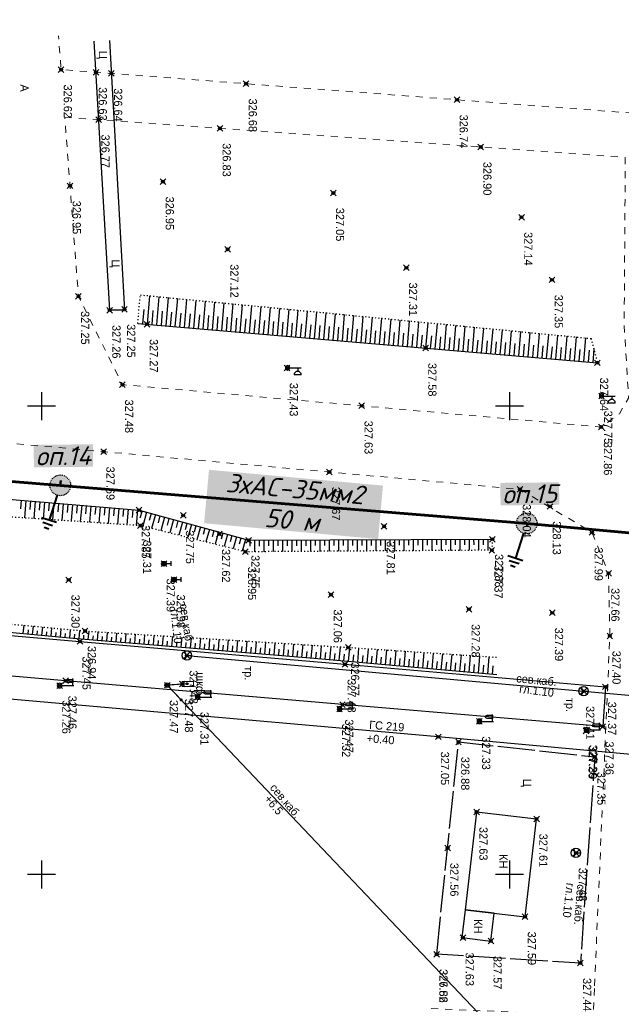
# Model space of a CAD drawing. Header units: metres. Extents: x 705573 to 711566, y 4301675 to 4311183.
# Tile 40 of 256: x 709054 to 709118, y 4301799 to 4301904. Entities that reach past the tile are written whole.
import ezdxf

# ---------------------------------------------------------------- set-up
doc = ezdxf.new("R2010")
doc.units = ezdxf.units.M
doc.header["$LTSCALE"] = 0.5
doc.header["$PDMODE"] = 35
doc.header["$PDSIZE"] = 0.3
for name, pattern in [('ACAD_ISO02W100', [15, 12, -3]), ('Auto_Street_NotBorder_Line_m1', [3, 1.5, -1.5]), ('ДОРОГИ_СТРОЯЩ', [9, 8, -1]), ('Контура низ откосов  Штриховая 0.1-0.5 - - - - - - -', [0.6, 0.1, -0.5])]:
    doc.linetypes.add(name, pattern=pattern)
for name, color, linetype in [('(001) Сетка', 92, 'Continuous'), ('(004) Точки рельефа', 7, 'Continuous'), ('(007) Здания', 7, 'Continuous'), ('(011) Колодцы', 7, 'Continuous'), ('(013) Газ', 30, 'ИК_Газопровод -------г--------'), ('(016) Кабель', 1, 'Continuous'), ('(019) Связь', 3, 'ИК_КАБ_СВЯЗИ'), ('(022) Возд. Линии', 7, 'Continuous'), ('(025) Дорога', 7, 'Continuous'), ('(035) Откосы', 7, 'Continuous'), ('Рамка', 7, 'Continuous')]:
    doc.layers.add(name, color=color, linetype=linetype)
doc.layers.add('AUTO#_ROADS_EXIST_L', color=7, linetype='Continuous', lineweight=15, true_color=0x000000)
doc.styles.add('BM-431', font='txt')
doc.styles.add('D-431', font='txt')
doc.styles.add('P-131', font='txt')
doc.styles.add('S', font='txtwr', dxfattribs={"oblique": 15})
doc.styles.get("Standard").update_dxf_attribs({"font": 'times.ttf'})
doc.styles.add('X_ISO', font='isocpeui.ttf')
doc.linetypes.add('GAZ_VOZDUSH', pattern='A,1,-2,["~",Standard,S=3,R=0,X=-1.5,Y=-1.5],-1,10', length=14)
doc.linetypes.add('ИК_Газопровод -------г--------', pattern='A,9,-0.6,["Г",Standard,S=1.2,R=0,X=0,Y=-0.6],-1.2', length=10.8)
doc.linetypes.add('ИК_КАБ_СВЯЗИ', pattern='A,4,["o",Standard,S=0.5,R=0,X=0,Y=-0.125],4,-2', length=10)
doc.linetypes.add('ИК_Э_КАБ_ВН', pattern='A,8,-2,["<<",Standard,S=1,R=0,X=0,Y=-0.5],8,[">>",Standard,S=1,R=0,X=-1,Y=-0.5],-2', length=20)

# ---------------------------------------------------------------- blocks, each defined once
blk = doc.blocks.new('*X15')
at = {"color": 0}
for p, q in [((9.5, 5.08), (10.49, 5.08)), ((9.5, 5.07), (10.49, 5.07)), ((9.5, 5.06), (10.49, 5.06)), ((9.5, 5.05), (10.49, 5.05)), ((9.5, 5.04), (10.49, 5.04)), ((9.5, 5.03), (10.49, 5.03)), ((9.5, 5.02), (10.5, 5.02)), ((9.5, 5.01), (10.5, 5.01)), ((9.5, 5), (10.5, 5)), ((9.5, 4.99), (10.5, 4.99)), ((9.5, 4.98), (10.5, 4.98)), ((9.5, 4.97), (10.5, 4.97)), ((9.5, 4.96), (10.49, 4.96)), ((9.5, 4.95), (10.49, 4.95)), ((9.5, 4.94), (10.49, 4.94)), ((9.5, 4.93), (10.49, 4.93)), ((9.5, 4.92), (10.49, 4.92)), ((9.5, 4.91), (10.49, 4.91)), ((9.5, 4.9), (10.49, 4.9)), ((9.51, 5.12), (10.48, 5.12)), ((9.51, 5.11), (10.48, 5.11)), ((9.51, 5.1), (10.48, 5.1)), ((9.51, 5.09), (10.49, 5.09)), ((9.51, 4.89), (10.49, 4.89)), ((9.51, 4.88), (10.48, 4.88)), ((9.51, 4.87), (10.48, 4.87)), ((9.51, 4.86), (10.48, 4.86)), ((9.52, 5.16), (10.47, 5.16)), ((9.52, 5.15), (10.47, 5.15)), ((9.52, 5.14), (10.47, 5.14)), ((9.52, 5.13), (10.48, 5.13)), ((9.52, 4.85), (10.48, 4.85)), ((9.52, 4.84), (10.47, 4.84)), ((9.52, 4.83), (10.47, 4.83)), ((9.53, 5.18), (10.46, 5.18)), ((9.53, 5.17), (10.46, 5.17)), ((9.53, 4.82), (10.47, 4.82)), ((9.53, 4.81), (10.46, 4.81)), ((9.53, 4.8), (10.46, 4.8)), ((9.54, 5.2), (10.45, 5.2)), ((9.54, 5.19), (10.46, 5.19)), ((9.54, 4.79), (10.45, 4.79)), ((9.54, 4.78), (10.45, 4.78)), ((9.55, 5.22), (10.44, 5.22)), ((9.55, 5.21), (10.45, 5.21)), ((9.55, 4.77), (10.44, 4.77)), ((9.55, 4.76), (10.44, 4.76)), ((9.56, 5.24), (10.43, 5.24)), ((9.56, 5.23), (10.44, 5.23)), ((9.56, 4.75), (10.43, 4.75)), ((9.56, 4.74), (10.43, 4.74)), ((9.57, 5.26), (10.42, 5.26)), ((9.57, 5.25), (10.43, 5.25)), ((9.57, 4.73), (10.42, 4.73)), ((9.58, 5.27), (10.41, 5.27)), ((9.58, 4.72), (10.41, 4.72)), ((9.58, 4.71), (10.41, 4.71)), ((9.59, 5.29), (10.4, 5.29)), ((9.59, 5.28), (10.41, 5.28)), ((9.59, 4.7), (10.4, 4.7)), ((9.6, 5.3), (10.39, 5.3)), ((9.6, 4.69), (10.39, 4.69)), ((9.61, 5.31), (10.38, 5.31)), ((9.61, 4.68), (10.39, 4.68)), ((9.61, 4.67), (10.38, 4.67)), ((9.62, 5.32), (10.37, 5.32)), ((9.62, 4.66), (10.37, 4.66)), ((9.63, 5.33), (10.37, 5.33)), ((9.63, 4.65), (10.36, 4.65)), ((9.64, 5.34), (10.36, 5.34)), ((9.64, 4.64), (10.35, 4.64)), ((9.65, 5.35), (10.35, 5.35)), ((9.65, 4.63), (10.34, 4.63)), ((9.66, 5.36), (10.34, 5.36)), ((9.66, 4.62), (10.33, 4.62)), ((9.67, 5.37), (10.32, 5.37)), ((9.67, 4.61), (10.32, 4.61)), ((9.68, 5.38), (10.31, 5.38)), ((9.69, 5.39), (10.3, 5.39)), ((9.69, 4.6), (10.31, 4.6)), ((9.7, 4.59), (10.29, 4.59)), ((9.71, 5.4), (10.29, 5.4)), ((9.71, 4.58), (10.28, 4.58)), ((9.72, 5.41), (10.27, 5.41)), ((9.73, 4.57), (10.26, 4.57)), ((9.74, 5.42), (10.26, 5.42)), ((9.75, 5.43), (10.24, 5.43)), ((9.75, 4.56), (10.25, 4.56)), ((9.76, 4.55), (10.23, 4.55)), ((9.77, 5.44), (10.22, 5.44)), ((9.78, 4.54), (10.21, 4.54)), ((9.79, 5.45), (10.2, 5.45)), ((9.81, 4.53), (10.18, 4.53)), ((9.82, 5.46), (10.18, 5.46)), ((9.83, 4.52), (10.16, 4.52)), ((9.85, 5.47), (10.15, 5.47)), ((9.87, 4.51), (10.12, 4.51)), ((9.88, 5.48), (10.11, 5.48)), ((9.91, 4.5), (10.08, 4.5)), ((9.94, 5.49), (10.05, 5.49))]:
    blk.add_line(p, q, dxfattribs=at)
blk = doc.blocks.new('I01070')
at = {"color": 0}
blk.add_circle((0.05, 0.03), 0.5, dxfattribs=at)
blk.add_blockref('*X15', (-9.95, -4.96), dxfattribs=at)
blk = doc.blocks.new('I0195')
at = {"layer": '(016) Кабель', "color": 0, "linetype": 'ИК_Э_КАБ_ВН'}
for p, q in [((-0.275, 0.74), (0.225, 0.74)), ((-0.025, 0.24), (-0.025, 0.74))]:
    blk.add_line(p, q, dxfattribs=at)
at = {"layer": '(016) Кабель', "color": 0, "linetype": 'ИК_Э_КАБ_ВН', "xscale": 0.5, "yscale": 0.5, "zscale": 0.5}
blk.add_blockref('I01070', (-0.025, -0.01), dxfattribs=at)
blk = doc.blocks.new('U1111')
for p, q in [((0.1, 0.45), (0.1, 2.95)), ((0.1, 2.2), (0.85, 2.2)), ((1.28934, 2.95), (0.85, 2.51066)), ((0.85, 2.51066), (0.85, 1.88934)), ((1.6, 2.95), (1.28934, 2.95)), ((1.6, 2.95), (1.6, 1.45)), ((0, 0.05), (0.1, 0.05)), ((0, -0.05), (0, 0.05)), ((0.1, 0.05), (0.1, -0.05)), ((0.85, 1.88934), (1.28934, 1.45)), ((1.28934, 1.45), (1.6, 1.45)), ((0.1, -0.05), (0, -0.05))]:
    blk.add_line(p, q)
blk.add_lwpolyline([(0.55, 0), (0.3, 0.433013), (-0.2, 0.433013), (-0.45, 0), (-0.2, -0.433013), (0.3, -0.433013)], close=True)
at = {"color": 4, "style": 'S', "oblique": 15}
blk.add_attdef('Z', (1.142936, -1.391276), '', height=2, dxfattribs=at)
blk = doc.blocks.new('sv')
at = {"layer": '(022) Возд. Линии'}
blk.add_circle((0, 0), 0.25, dxfattribs=at)
blk = doc.blocks.new('s3')
at = {"layer": '(022) Возд. Линии'}
h = blk.add_hatch(dxfattribs=at)
h.set_pattern_fill('ANSI31', color=256, scale=0.01, angle=180, style=0)
h.set_pattern_definition([(225, (0.1, 0), (0.02245064, -0.02245064), [])])
edge = h.paths.add_edge_path()
edge.add_arc((-1.9, 0), 0.1, 0, 360)
blk.add_lwpolyline([(0, 0), (-2, 0)], dxfattribs=at)
blk.add_circle((-1.9, 0), 0.1, dxfattribs=at)
blk = doc.blocks.new('s4')
at = {"layer": '(022) Возд. Линии'}
h = blk.add_hatch(dxfattribs=at)
h.set_pattern_fill('ANSI31', color=256, scale=0.01, style=0)
h.set_pattern_definition([(45, (-0.1, 0), (-0.02245064, 0.02245064), [])])
edge = h.paths.add_edge_path()
edge.add_arc((1.9, 0), 0.1, 0, 360)
blk.add_lwpolyline([(0, 0), (2, 0)], dxfattribs=at)
blk.add_circle((1.9, 0), 0.1, dxfattribs=at)
blk = doc.blocks.new('f')
at = {"layer": '(022) Возд. Линии'}
for points in [[(0, 0.25), (0, 1.5)], [(0, 1.4), (0.75, 1.4)]]:
    blk.add_lwpolyline(points, dxfattribs=at)
blk.add_lwpolyline([(0.4875, 0.65), (0.4875, 0.65, 0.41421356), (0.65, 0.8125), (0.65, 1.4), (0.325, 1.4), (0.325, 0.8125, 0.41421356)], format="xyb", close=True, dxfattribs=at)
blk.add_circle((0, 0), 0.25, dxfattribs=at)
blk = doc.blocks.new('Setka')
at = {"layer": '(001) Сетка'}
for p, q in [((0, 1.5), (0, -1.5)), ((-1.5, 0), (1.5, 0))]:
    blk.add_line(p, q, dxfattribs=at)
blk = doc.blocks.new('5547')
at = {"layer": 'Рамка', "linetype": 'Continuous', "lineweight": 30}
blk.add_hatch(color=7, dxfattribs=at).paths.add_polyline_path([(1621682, -797356, 1), (1621687, -797672, 1)])
at = {"lineweight": 40}
for p, q in [((1621684, -797672), (1621684, -798072)), ((1621804, -798072), (1621564, -798072)), ((1621763, -798137), (1621605, -798137)), ((1621723, -798202), (1621646, -798202))]:
    blk.add_line(p, q, dxfattribs=at)
at = {"layer": 'Рамка', "color": 7, "linetype": 'ACAD_ISO02W100', "lineweight": 30}
blk.add_circle((1621684, -797514), 158, dxfattribs=at)

msp = doc.modelspace()

# ---------------------------------------------------------------- linework, layer by layer
at = {"layer": '(007) Здания', "elevation": 327.63}
for points in [[(709102.56, 4301819.65), (709101.34, 4301809.22), (709107.73, 4301808.47), (709108.96, 4301818.9)], [(709101.34, 4301809.22), (709100.99, 4301806.24), (709104.08, 4301805.88), (709104.43, 4301808.85)]]:
    msp.add_lwpolyline(points, close=True, dxfattribs=at)
at = {"layer": '(011) Колодцы'}
for points, elevation in [([(709071.6, 4301836.37), (709071.35, 4301836.8)], 325.73), ([(709071.6, 4301836.37), (709071.35, 4301835.93)], 325.73), ([(709071.6, 4301836.37), (709072.1, 4301836.37)], 325.73), ([(709113.98, 4301832.56), (709113.73, 4301832.99)], 325.73), ([(709113.98, 4301832.56), (709113.73, 4301832.99)], 325.73), ([(709113.98, 4301832.56), (709113.73, 4301832.13)], 325.73), ([(709113.98, 4301832.56), (709113.73, 4301832.13)], 325.73), ([(709113.98, 4301832.56), (709114.48, 4301832.56)], 325.73), ([(709113.98, 4301832.56), (709114.48, 4301832.56)], 325.73), ([(709113.17, 4301815.29), (709112.92, 4301815.72)], 327.49), ([(709113.17, 4301815.29), (709112.92, 4301814.86)], 327.49), ([(709113.17, 4301815.29), (709113.67, 4301815.29)], 327.49)]:
    msp.add_lwpolyline(points, dxfattribs=dict(at, elevation=elevation))
for centre in [(709071.6, 4301836.37, 325.73), (709113.98, 4301832.56, 325.73), (709113.98, 4301832.56, 325.73), (709113.17, 4301815.29, 327.49)]:
    msp.add_circle(centre, 0.5, dxfattribs=at)
at = {"layer": '(013) Газ', "linetype": 'GAZ_VOZDUSH', "elevation": 326.86, "flags": 128}
msp.add_lwpolyline([(709242.57, 4301814.62), (709191, 4301819.27), (709154.18, 4301822.34), (709127.63, 4301825.02), (709098.46, 4301827.68), (709029.18, 4301833.77), (708997.64, 4301836.39), (708968.5, 4301838.77)], dxfattribs=at)
at = {"layer": '(019) Связь', "elevation": 325.73, "flags": 128}
msp.add_lwpolyline([(709071.6, 4301836.37), (709113.98, 4301832.56), (709161.67, 4301828.31)], dxfattribs=at)
at = {"layer": '(019) Связь', "color": 0, "linetype": 'ByBlock', "const_width": 0.1, "elevation": 325.73}
msp.add_lwpolyline([(709071.11, 4301833.58), (709072.3, 4301833.58), (709072.3, 4301833.05), (709071.11, 4301833.05)], close=True, dxfattribs=at)
at = {"layer": '(019) Связь', "color": 0, "linetype": 'Continuous', "elevation": 325.73, "flags": 128}
msp.add_lwpolyline([(709071.11, 4301833.32), (709069.5, 4301833.2), (709110, 4301790.56), (709144.17, 4301786.72)], dxfattribs=at)
at = {"layer": '(025) Дорога', "flags": 128}
msp.add_lwpolyline([(709063.34, 4301902.05), (709064.95, 4301873.24), (709063.36, 4301873.24), (709061.7, 4301901.96)], dxfattribs=at)
at = {"layer": '(025) Дорога', "elevation": 327.42, "flags": 128}
msp.add_lwpolyline([(709015.73, 4301854.82), (709018.69, 4301854.58), (709018.14, 4301846.27), (709010.86, 4301846.83), (709010.65, 4301842.25), (709028.46, 4301840.62), (709060.17, 4301837.86), (709088.49, 4301835.43), (709116.31, 4301833.02), (709116.03, 4301828.78), (709088.23, 4301831.13), (709058.65, 4301833.67), (709031.1, 4301836.06), (708997.94, 4301839.25), (708966.64, 4301842.57), (708966.97, 4301846.84), (708998.3, 4301843.51), (709008.33, 4301842.5), (709008.49, 4301847.01), (709001.93, 4301847.51), (709002.51, 4301855.78), (709005.53, 4301855.73)], dxfattribs=at)
at = {"layer": '(025) Дорога', "linetype": 'ДОРОГИ_СТРОЯЩ', "elevation": 327.52, "flags": 128}
msp.add_lwpolyline([(709098.29, 4301804.47), (709100.62, 4301827.14), (709115.17, 4301825.54), (709113.64, 4301803.52), (709098.29, 4301804.47)], dxfattribs=at)
at = {"layer": '(035) Откосы'}
for p, q in [((709067.61, 4301874.77), (709067.35, 4301871.74)), ((709068.61, 4301874.68), (709068.35, 4301871.66)), ((709069.6, 4301874.58), (709069.34, 4301871.57)), ((709070.59, 4301874.49), (709070.33, 4301871.49)), ((709071.58, 4301874.39), (709071.32, 4301871.4)), ((709072.57, 4301874.29), (709072.31, 4301871.32)), ((709073.56, 4301874.2), (709073.31, 4301871.23)), ((709074.55, 4301874.1), (709074.3, 4301871.15)), ((709075.54, 4301874.01), (709075.29, 4301871.06)), ((709076.53, 4301873.91), (709076.28, 4301870.98)), ((709077.52, 4301873.82), (709077.27, 4301870.89)), ((709078.51, 4301873.72), (709078.26, 4301870.81)), ((709079.51, 4301873.63), (709079.26, 4301870.72)), ((709066.99, 4301873.3), (709066.86, 4301871.78)), ((709067.98, 4301873.21), (709067.85, 4301871.7)), ((709068.97, 4301873.12), (709068.84, 4301871.61)), ((709069.96, 4301873.03), (709069.83, 4301871.53)), ((709070.95, 4301872.94), (709070.83, 4301871.44)), ((709071.95, 4301872.85), (709071.82, 4301871.36)), ((709072.94, 4301872.76), (709072.81, 4301871.27)), ((709073.93, 4301872.67), (709073.8, 4301871.19)), ((709074.92, 4301872.58), (709074.79, 4301871.1)), ((709080.5, 4301873.53), (709080.25, 4301870.64)), ((709081.49, 4301873.43), (709081.24, 4301870.55)), ((709082.48, 4301873.34), (709082.23, 4301870.47)), ((709083.47, 4301873.24), (709083.22, 4301870.38)), ((709084.46, 4301873.15), (709084.22, 4301870.3)), ((709085.45, 4301873.05), (709085.21, 4301870.21)), ((709086.44, 4301872.96), (709086.2, 4301870.13)), ((709087.43, 4301872.86), (709087.19, 4301870.04)), ((709088.42, 4301872.77), (709088.18, 4301869.96)), ((709089.41, 4301872.67), (709089.17, 4301869.87)), ((709090.41, 4301872.57), (709090.17, 4301869.79)), ((709075.91, 4301872.49), (709075.79, 4301871.02)), ((709076.9, 4301872.4), (709076.78, 4301870.94)), ((709077.89, 4301872.31), (709077.77, 4301870.85)), ((709078.89, 4301872.22), (709078.76, 4301870.77)), ((709079.88, 4301872.13), (709079.75, 4301870.68)), ((709080.87, 4301872.04), (709080.74, 4301870.6)), ((709081.86, 4301871.95), (709081.74, 4301870.51)), ((709082.85, 4301871.86), (709082.73, 4301870.43)), ((709083.84, 4301871.77), (709083.72, 4301870.34)), ((709084.83, 4301871.68), (709084.71, 4301870.26)), ((709085.82, 4301871.59), (709085.7, 4301870.17)), ((709086.82, 4301871.5), (709086.7, 4301870.09)), ((709091.4, 4301872.48), (709091.16, 4301869.7)), ((709092.39, 4301872.38), (709092.15, 4301869.62)), ((709093.38, 4301872.29), (709093.14, 4301869.53)), ((709094.37, 4301872.19), (709094.13, 4301869.45)), ((709095.36, 4301872.1), (709095.13, 4301869.36)), ((709096.35, 4301872), (709096.12, 4301869.28)), ((709097.34, 4301871.91), (709097.11, 4301869.19)), ((709098.33, 4301871.81), (709098.1, 4301869.11)), ((709099.32, 4301871.71), (709099.09, 4301869.02)), ((709100.31, 4301871.62), (709100.08, 4301868.94)), ((709101.31, 4301871.52), (709101.08, 4301868.85)), ((709087.81, 4301871.41), (709087.69, 4301870)), ((709088.8, 4301871.32), (709088.68, 4301869.92)), ((709089.79, 4301871.23), (709089.67, 4301869.83)), ((709090.78, 4301871.14), (709090.66, 4301869.75)), ((709091.77, 4301871.05), (709091.65, 4301869.66)), ((709092.76, 4301870.96), (709092.65, 4301869.58)), ((709093.76, 4301870.87), (709093.64, 4301869.49)), ((709094.75, 4301870.78), (709094.63, 4301869.41)), ((709095.74, 4301870.69), (709095.62, 4301869.32)), ((709096.73, 4301870.59), (709096.61, 4301869.24)), ((709097.72, 4301870.5), (709097.61, 4301869.15)), ((709098.71, 4301870.41), (709098.6, 4301869.07)), ((709102.3, 4301871.43), (709102.07, 4301868.77)), ((709103.29, 4301871.33), (709103.06, 4301868.68)), ((709104.28, 4301871.24), (709104.05, 4301868.6)), ((709105.27, 4301871.14), (709105.04, 4301868.51)), ((709106.26, 4301871.05), (709106.04, 4301868.43)), ((709107.25, 4301870.95), (709107.03, 4301868.34)), ((709108.24, 4301870.85), (709108.02, 4301868.26)), ((709109.23, 4301870.76), (709109.01, 4301868.17)), ((709110.22, 4301870.66), (709110, 4301868.09)), ((709111.21, 4301870.57), (709110.99, 4301868.01)), ((709112.21, 4301870.47), (709111.99, 4301867.92)), ((709099.7, 4301870.32), (709099.59, 4301868.98)), ((709100.7, 4301870.23), (709100.58, 4301868.9)), ((709101.69, 4301870.14), (709101.57, 4301868.81)), ((709102.68, 4301870.05), (709102.56, 4301868.73)), ((709103.67, 4301869.96), (709103.56, 4301868.64)), ((709104.66, 4301869.87), (709104.55, 4301868.56)), ((709105.65, 4301869.78), (709105.54, 4301868.47)), ((709106.64, 4301869.69), (709106.53, 4301868.39)), ((709107.63, 4301869.6), (709107.52, 4301868.3)), ((709108.63, 4301869.51), (709108.52, 4301868.22)), ((709109.62, 4301869.42), (709109.51, 4301868.13)), ((709113.2, 4301870.38), (709112.98, 4301867.84)), ((709114.19, 4301870.28), (709113.97, 4301867.75)), ((709110.61, 4301869.33), (709110.5, 4301868.05)), ((709111.6, 4301869.24), (709111.49, 4301867.96)), ((709112.59, 4301869.15), (709112.48, 4301867.88)), ((709113.58, 4301869.06), (709113.47, 4301867.79)), ((709114.57, 4301868.97), (709114.47, 4301867.71)), ((709115.08, 4301869.07), (709114.96, 4301867.67)), ((709053.91, 4301852.95, 327.71), (709053.84, 4301852.02, 327.71)), ((709054.41, 4301852.91, 327.71), (709054.25, 4301851.06, 327.71)), ((709054.91, 4301852.87, 327.71), (709054.83, 4301851.95, 327.71)), ((709055.4, 4301852.82, 327.71), (709055.25, 4301850.99, 327.71)), ((709055.9, 4301852.78, 327.71), (709055.82, 4301851.87, 327.71)), ((709056.4, 4301852.74, 327.71), (709056.24, 4301850.93, 327.71)), ((709056.89, 4301852.7, 327.71), (709056.82, 4301851.8, 327.71)), ((709057.39, 4301852.66, 327.71), (709057.24, 4301850.86, 327.71)), ((709057.88, 4301852.61, 327.71), (709057.81, 4301851.72, 327.71)), ((709058.38, 4301852.57, 327.71), (709058.23, 4301850.79, 327.71)), ((709058.88, 4301852.53, 327.71), (709058.8, 4301851.65, 327.71)), ((709059.37, 4301852.49, 327.71), (709059.23, 4301850.73, 327.71)), ((709059.87, 4301852.45, 327.71), (709059.8, 4301851.57, 327.71)), ((709060.37, 4301852.4, 327.71), (709060.22, 4301850.66, 327.71)), ((709060.86, 4301852.36, 327.71), (709060.79, 4301851.5, 327.71)), ((709061.36, 4301852.32, 327.71), (709061.21, 4301850.6, 327.71)), ((709061.86, 4301852.28, 327.71), (709061.78, 4301851.42, 327.71)), ((709062.35, 4301852.24, 327.71), (709062.21, 4301850.53, 327.71)), ((709062.85, 4301852.2, 327.71), (709062.78, 4301851.35, 327.71)), ((709063.34, 4301852.15, 327.71), (709063.2, 4301850.46, 327.71)), ((709063.84, 4301852.11, 327.71), (709063.77, 4301851.27, 327.71)), ((709064.34, 4301852.07, 327.71), (709064.2, 4301850.4, 327.71)), ((709064.83, 4301852.03, 327.71), (709064.76, 4301851.2, 327.71)), ((709065.33, 4301851.99, 327.71), (709065.19, 4301850.33, 327.71)), ((709065.83, 4301851.94, 327.71), (709065.76, 4301851.12, 327.71)), ((709066.32, 4301851.9, 327.71), (709066.18, 4301850.27, 327.71)), ((709066.81, 4301851.8, 327.71), (709066.59, 4301851.03, 327.71)), ((709067.29, 4301851.67, 327.71), (709066.88, 4301850.18, 327.71)), ((709067.77, 4301851.54, 327.71), (709067.56, 4301850.8, 327.71)), ((709068.25, 4301851.41, 327.71), (709067.84, 4301849.93, 327.71)), ((709068.73, 4301851.27, 327.71), (709068.53, 4301850.54, 327.71)), ((709069.21, 4301851.14, 327.71), (709068.81, 4301849.69, 327.71)), ((709069.69, 4301851.01, 327.71), (709069.49, 4301850.29, 327.71)), ((709070.17, 4301850.88, 327.71), (709069.78, 4301849.45, 327.71)), ((709070.65, 4301850.75, 327.71), (709070.46, 4301850.04, 327.71)), ((709071.13, 4301850.62, 327.71), (709070.74, 4301849.21, 327.71)), ((709071.61, 4301850.48, 327.71), (709071.42, 4301849.79, 327.71)), ((709072.09, 4301850.35, 327.71), (709071.71, 4301848.97, 327.71)), ((709072.57, 4301850.22, 327.71), (709072.38, 4301849.53, 327.71)), ((709073.05, 4301850.09, 327.71), (709072.68, 4301848.73, 327.71)), ((709073.53, 4301849.96, 327.71), (709073.35, 4301849.28, 327.71)), ((709074.01, 4301849.83, 327.71), (709073.64, 4301848.49, 327.71)), ((709074.49, 4301849.69, 327.71), (709074.31, 4301849.03, 327.71)), ((709074.97, 4301849.56, 327.71), (709074.61, 4301848.25, 327.71)), ((709075.45, 4301849.43, 327.71), (709075.27, 4301848.78, 327.71)), ((709075.93, 4301849.3, 327.71), (709075.58, 4301848, 327.71)), ((709076.41, 4301849.17, 327.71), (709076.24, 4301848.52, 327.71)), ((709076.89, 4301849.03, 327.71), (709076.54, 4301847.76, 327.71)), ((709077.37, 4301848.9, 327.71), (709077.2, 4301848.27, 327.71)), ((709077.85, 4301848.77, 327.71), (709077.51, 4301847.52, 327.71)), ((709078.34, 4301848.67, 327.71), (709078.34, 4301848.06, 327.71)), ((709078.84, 4301848.68, 327.71), (709078.84, 4301847.44, 327.71)), ((709079.33, 4301848.68, 327.71), (709079.34, 4301848.06, 327.71)), ((709079.83, 4301848.68, 327.71), (709079.84, 4301847.45, 327.71)), ((709080.33, 4301848.68, 327.71), (709080.33, 4301848.07, 327.71)), ((709080.83, 4301848.68, 327.71), (709080.83, 4301847.46, 327.71)), ((709081.33, 4301848.69, 327.71), (709081.33, 4301848.07, 327.71)), ((709081.83, 4301848.69, 327.71), (709081.83, 4301847.46, 327.71)), ((709082.32, 4301848.69, 327.71), (709082.33, 4301848.08, 327.71)), ((709082.82, 4301848.69, 327.71), (709082.83, 4301847.47, 327.71)), ((709083.32, 4301848.69, 327.71), (709083.32, 4301848.08, 327.71)), ((709083.82, 4301848.7, 327.71), (709083.82, 4301847.48, 327.71)), ((709084.32, 4301848.7, 327.71), (709084.32, 4301848.09, 327.71)), ((709084.81, 4301848.7, 327.71), (709084.82, 4301847.48, 327.71)), ((709085.31, 4301848.7, 327.71), (709085.31, 4301848.1, 327.71)), ((709085.81, 4301848.7, 327.71), (709085.81, 4301847.49, 327.71)), ((709086.31, 4301848.71, 327.71), (709086.31, 4301848.1, 327.71)), ((709086.81, 4301848.71, 327.71), (709086.81, 4301847.5, 327.71)), ((709087.3, 4301848.71, 327.71), (709087.31, 4301848.11, 327.71)), ((709087.8, 4301848.71, 327.71), (709087.81, 4301847.5, 327.71)), ((709088.3, 4301848.72, 327.71), (709088.3, 4301848.11, 327.71)), ((709088.8, 4301848.72, 327.71), (709088.8, 4301847.51, 327.71)), ((709089.3, 4301848.72, 327.71), (709089.3, 4301848.12, 327.71)), ((709089.79, 4301848.72, 327.71), (709089.8, 4301847.52, 327.71)), ((709090.29, 4301848.72, 327.71), (709090.29, 4301848.12, 327.71)), ((709090.79, 4301848.73, 327.71), (709090.79, 4301847.52, 327.71)), ((709091.29, 4301848.73, 327.71), (709091.29, 4301848.13, 327.71)), ((709091.79, 4301848.73, 327.71), (709091.79, 4301847.53, 327.71)), ((709092.28, 4301848.73, 327.71), (709092.29, 4301848.13, 327.71)), ((709092.78, 4301848.73, 327.71), (709092.79, 4301847.54, 327.71)), ((709093.28, 4301848.74, 327.71), (709093.28, 4301848.14, 327.71)), ((709093.78, 4301848.74, 327.71), (709093.78, 4301847.54, 327.71)), ((709094.28, 4301848.74, 327.71), (709094.28, 4301848.14, 327.71)), ((709094.77, 4301848.74, 327.71), (709094.78, 4301847.55, 327.71)), ((709095.27, 4301848.75, 327.71), (709095.27, 4301848.15, 327.71)), ((709095.77, 4301848.75, 327.71), (709095.78, 4301847.56, 327.71)), ((709096.27, 4301848.75, 327.71), (709096.27, 4301848.16, 327.71)), ((709096.77, 4301848.75, 327.71), (709096.77, 4301847.56, 327.71)), ((709097.26, 4301848.75, 327.71), (709097.27, 4301848.16, 327.71)), ((709097.76, 4301848.76, 327.71), (709097.77, 4301847.57, 327.71)), ((709098.26, 4301848.76, 327.71), (709098.26, 4301848.17, 327.71)), ((709098.76, 4301848.76, 327.71), (709098.76, 4301847.58, 327.71)), ((709099.26, 4301848.76, 327.71), (709099.26, 4301848.17, 327.71)), ((709099.75, 4301848.76, 327.71), (709099.76, 4301847.58, 327.71)), ((709100.25, 4301848.77, 327.71), (709100.25, 4301848.18, 327.71)), ((709100.75, 4301848.77, 327.71), (709100.76, 4301847.59, 327.71)), ((709101.25, 4301848.77, 327.71), (709101.25, 4301848.18, 327.71)), ((709101.75, 4301848.77, 327.71), (709101.75, 4301847.6, 327.71)), ((709102.24, 4301848.78, 327.71), (709102.25, 4301848.19, 327.71)), ((709102.74, 4301848.78, 327.71), (709102.75, 4301847.6, 327.71)), ((709103.24, 4301848.78, 327.71), (709103.24, 4301848.19, 327.71)), ((709103.74, 4301848.78, 327.71), (709103.74, 4301847.61, 327.71)), ((709054.13, 4301838.7), (709054.21, 4301839.59)), ((709054.63, 4301838.65), (709054.67, 4301839.1)), ((709055.12, 4301838.6), (709055.21, 4301839.5)), ((709055.62, 4301838.56), (709055.66, 4301839.01)), ((709056.11, 4301838.51), (709056.2, 4301839.41)), ((709056.61, 4301838.47), (709056.65, 4301838.91)), ((709057.11, 4301838.42), (709057.19, 4301839.31)), ((709058.1, 4301838.33), (709058.18, 4301839.22)), ((709059.09, 4301838.24), (709059.17, 4301839.13)), ((709060.08, 4301838.15), (709060.15, 4301839.03)), ((709061.07, 4301838.07), (709061.15, 4301838.95)), ((709062.07, 4301837.98), (709062.14, 4301838.89)), ((709057.6, 4301838.37), (709057.64, 4301838.82)), ((709058.59, 4301838.28), (709058.63, 4301838.73)), ((709059.58, 4301838.19), (709059.62, 4301838.64)), ((709060.58, 4301838.11), (709060.61, 4301838.55)), ((709061.57, 4301838.03), (709061.61, 4301838.47)), ((709062.56, 4301837.94), (709062.6, 4301838.4)), ((709063.06, 4301837.9), (709063.14, 4301838.83)), ((709063.55, 4301837.86), (709063.59, 4301838.33)), ((709064.05, 4301837.82), (709064.13, 4301838.77)), ((709064.55, 4301837.78), (709064.59, 4301838.26)), ((709065.04, 4301837.74), (709065.12, 4301838.71)), ((709065.54, 4301837.7), (709065.58, 4301838.18)), ((709066.04, 4301837.65), (709066.12, 4301838.64)), ((709066.53, 4301837.61), (709066.57, 4301838.11)), ((709067.03, 4301837.57), (709067.11, 4301838.58)), ((709067.52, 4301837.53), (709067.57, 4301838.04)), ((709068.02, 4301837.49), (709068.11, 4301838.52)), ((709068.52, 4301837.45), (709068.56, 4301837.97)), ((709069.01, 4301837.41), (709069.1, 4301838.46)), ((709069.51, 4301837.36), (709069.55, 4301837.9)), ((709070.01, 4301837.32), (709070.1, 4301838.4)), ((709070.5, 4301837.28), (709070.55, 4301837.82)), ((709071, 4301837.24), (709071.09, 4301838.33)), ((709071.99, 4301837.16), (709072.08, 4301838.27)), ((709072.98, 4301837.08), (709073.08, 4301838.21)), ((709073.98, 4301836.99), (709074.07, 4301838.15)), ((709074.97, 4301836.91), (709075.07, 4301838.09)), ((709075.96, 4301836.83), (709076.06, 4301838.03)), ((709076.95, 4301836.74), (709077.05, 4301837.96)), ((709077.95, 4301836.66), (709078.05, 4301837.9)), ((709078.94, 4301836.58), (709079.04, 4301837.84)), ((709071.49, 4301837.2), (709071.54, 4301837.75)), ((709072.49, 4301837.12), (709072.53, 4301837.68)), ((709073.48, 4301837.03), (709073.53, 4301837.61)), ((709074.47, 4301836.95), (709074.52, 4301837.53)), ((709075.46, 4301836.87), (709075.51, 4301837.46)), ((709076.46, 4301836.79), (709076.51, 4301837.39)), ((709077.45, 4301836.7), (709077.5, 4301837.32)), ((709078.44, 4301836.62), (709078.49, 4301837.25)), ((709079.43, 4301836.54), (709079.49, 4301837.17)), ((709079.93, 4301836.5), (709080.04, 4301837.78)), ((709080.43, 4301836.46), (709080.48, 4301837.1)), ((709080.92, 4301836.41), (709081.03, 4301837.72)), ((709081.42, 4301836.37), (709081.47, 4301837.03)), ((709081.92, 4301836.33), (709082.03, 4301837.65)), ((709082.41, 4301836.29), (709082.47, 4301836.96)), ((709082.91, 4301836.25), (709083.02, 4301837.59)), ((709083.4, 4301836.21), (709083.46, 4301836.88)), ((709083.9, 4301836.17), (709084.01, 4301837.53)), ((709084.4, 4301836.12), (709084.45, 4301836.81)), ((709084.89, 4301836.08), (709085.01, 4301837.47)), ((709085.89, 4301836), (709086, 4301837.41)), ((709086.88, 4301835.91), (709087.01, 4301837.34)), ((709087.87, 4301835.82), (709088, 4301837.28)), ((709088.86, 4301835.73), (709089, 4301837.22)), ((709089.85, 4301835.64), (709089.99, 4301837.15)), ((709090.85, 4301835.55), (709090.99, 4301837.09)), ((709091.84, 4301835.46), (709091.98, 4301837.02)), ((709092.83, 4301835.37), (709092.97, 4301836.96)), ((709093.82, 4301835.28), (709093.97, 4301836.89)), ((709094.81, 4301835.19), (709094.96, 4301836.82)), ((709085.39, 4301836.04), (709085.45, 4301836.74)), ((709086.38, 4301835.96), (709086.45, 4301836.67)), ((709087.37, 4301835.87), (709087.44, 4301836.59)), ((709088.37, 4301835.78), (709088.43, 4301836.51)), ((709089.36, 4301835.69), (709089.43, 4301836.44)), ((709090.35, 4301835.6), (709090.42, 4301836.36)), ((709091.34, 4301835.51), (709091.41, 4301836.28)), ((709092.33, 4301835.42), (709092.4, 4301836.2)), ((709093.33, 4301835.32), (709093.4, 4301836.12)), ((709094.32, 4301835.23), (709094.39, 4301836.05)), ((709095.31, 4301835.14), (709095.38, 4301835.97)), ((709095.8, 4301835.1), (709095.96, 4301836.76)), ((709096.3, 4301835.05), (709096.38, 4301835.89)), ((709096.8, 4301835.01), (709096.95, 4301836.69)), ((709097.29, 4301834.96), (709097.37, 4301835.81)), ((709097.79, 4301834.92), (709097.94, 4301836.63)), ((709098.28, 4301834.87), (709098.36, 4301835.73)), ((709098.78, 4301834.83), (709098.94, 4301836.56)), ((709099.77, 4301834.74), (709099.93, 4301836.49)), ((709100.76, 4301834.65), (709100.93, 4301836.43)), ((709101.76, 4301834.56), (709101.92, 4301836.36)), ((709102.75, 4301834.47), (709102.91, 4301836.3)), ((709103.74, 4301834.38), (709103.91, 4301836.23)), ((709099.28, 4301834.78), (709099.36, 4301835.66)), ((709100.27, 4301834.69), (709100.35, 4301835.58)), ((709101.26, 4301834.6), (709101.34, 4301835.5)), ((709102.25, 4301834.51), (709102.33, 4301835.42)), ((709103.24, 4301834.42), (709103.33, 4301835.34)), ((709104.24, 4301834.33), (709104.32, 4301835.26))]:
    msp.add_line(p, q, dxfattribs=at)
at = {"layer": '(035) Откосы', "linetype": 'Контура низ откосов  Штриховая 0.1-0.5 - - - - - - -'}
for points in [[(709066.36, 4301871.83), (709066.62, 4301874.87), (709114.78, 4301870.22), (709115.46, 4301867.62)], [(709020.1, 4301842.83), (709030.2, 4301841.86), (709060.73, 4301838.98), (709088.85, 4301837.23), (709104.86, 4301836.17)]]:
    msp.add_lwpolyline(points, dxfattribs=at)
at = {"layer": '(035) Откосы', "flags": 128}
for points in [[(709066.36, 4301871.83), (709115.46, 4301867.62)], [(709104.73, 4301834.29), (709104.73, 4301834.29), (709086.01, 4301835.99), (709059.45, 4301838.2), (709027.13, 4301841.2), (709019.91, 4301841.78)]]:
    msp.add_lwpolyline(points, dxfattribs=at)
at = {"layer": '(035) Откосы', "linetype": 'Контура низ откосов  Штриховая 0.1-0.5 - - - - - - -', "elevation": 327.71}
msp.add_lwpolyline([(709104.24, 4301848.78), (709104.18, 4301847.61), (709077.85, 4301847.44), (709066.64, 4301850.23), (709021.09, 4301853.26), (709021.16, 4301855.71)], dxfattribs=at)
at = {"layer": '(035) Откосы', "elevation": 327.71, "flags": 128}
msp.add_lwpolyline([(709021.16, 4301855.71), (709066.49, 4301851.89), (709078.21, 4301848.67), (709104.24, 4301848.78)], dxfattribs=at)
at = {"color": 0, "linetype": 'ByBlock', "lineweight": 50}
for p, q in [((709058.08, 4301854.53), (709058.12, 4301855.06)), ((709107.91, 4301850.47), (709107.98, 4301850.22))]:
    msp.add_line(p, q, dxfattribs=at)
at = {"color": 1, "linetype": 'ByBlock', "lineweight": 60, "flags": 128}
msp.add_lwpolyline([(708306.94, 4301907.69), (708350.94, 4301917.13), (708405.66, 4301911.63), (708460.36, 4301905.93), (708515.01, 4301899.74), (708569.91, 4301896.33), (708629.67, 4301890.93), (708684.48, 4301886.39), (708739.27, 4301881.63), (708793.87, 4301875.03), (708848.72, 4301870.91), (708903.57, 4301866.8), (708958.41, 4301862.68), (709008.24, 4301858.6), (709058.08, 4301854.53), (709107.91, 4301850.47), (709162.68, 4301845.45), (709207.44, 4301840.81), (709212.78, 4301813.29)], dxfattribs=at)
at = {"color": 0, "linetype": 'ByBlock', "lineweight": -2, "transparency": 16777216}
for p in [(709058.17, 4301898.93, 326.62), (709061.89, 4301898.65, 326.63), (709063.54, 4301898.52, 326.64), (709077.92, 4301897.43, 326.68), (709100.46, 4301895.71, 326.74), (709062.18, 4301893.58, 326.77), (709075.14, 4301892.66, 326.83), (709102.99, 4301890.66, 326.9), (709069.05, 4301886.96, 326.95), (709059.12, 4301886.52, 326.95), (709087.25, 4301885.76, 327.05), (709107.36, 4301883.17, 327.14), (709075.96, 4301879.74, 327.12), (709095.05, 4301877.77, 327.31), (709110.61, 4301876.48, 327.35), (709060.02, 4301874.72, 327.25), (709064.94, 4301873.33, 327.25), (709063.36, 4301873.24, 327.26), (709067.35, 4301871.74, 327.27), (709097.11, 4301869.19, 327.58), (709082.31, 4301867.07, 327.43), (709115.46, 4301867.62, 327.64), (709064.72, 4301865.29, 327.48), (709115.9, 4301864.09, 327.75), (709090.29, 4301863.03, 327.63), (709115.87, 4301860.76, 327.86), (709062.72, 4301858.13, 327.69), (709086.82, 4301855.96, 327.67), (709107.19, 4301854.12, 328.04), (709110.41, 4301852.28, 328.13), (709066.49, 4301851.89, 327.85), (709071.21, 4301851.32, 327.75), (709066.64, 4301850.23, 327.31), (709092.67, 4301850.16, 327.81), (709075.07, 4301849.33, 327.62), (709114.88, 4301849.5, 327.99), (709078.21, 4301848.67, 327.75), (709104.24, 4301848.78, 327.88), (709077.85, 4301847.44, 326.95), (709104.18, 4301847.61, 327.37), (709069.16, 4301846.16, 327.39), (709116.65, 4301845.15, 327.66), (709058.98, 4301844.44, 327.3), (709070.23, 4301844.47, 326.98), (709087, 4301842.87, 327.06), (709101.74, 4301841.31, 327.28), (709110.64, 4301840.93, 327.39), (709060.73, 4301838.98, 326.94), (709060.17, 4301837.86, 327.45), (709116.79, 4301838.46, 327.4), (709088.85, 4301837.23, 326.77), (709071.6, 4301836.37, 327.48), (709088.49, 4301835.43, 327.48), (709058.65, 4301833.67, 327.46), (709071.11, 4301833.32, 327.48), (709058.01, 4301833.16, 327.26), (709069.5, 4301833.2, 327.47), (709113.98, 4301832.56, 327.41), (709116.31, 4301833.02, 327.37), (709072.77, 4301831.93, 327.31), (709087.91, 4301830.66, 327.32), (709088.23, 4301831.13, 327.47), (709102.86, 4301829.33, 327.33), (709114.23, 4301828.31, 327.39), (709114.3, 4301828.42, 327.25), (709116.03, 4301828.78, 327.36), (709098.46, 4301827.68, 327.05), (709100.62, 4301827.14, 326.88), (709115.17, 4301825.54, 327.35), (709102.56, 4301819.65, 327.63), (709108.96, 4301818.92, 327.61), (709099.46, 4301815.81, 327.56), (709113.17, 4301815.29, 327.49), (709107.73, 4301808.47, 327.59), (709101.09, 4301806.24, 327.63), (709104.08, 4301805.88, 327.57), (709098.29, 4301804.47, 327.52), (709098.3, 4301804.45, 326.87), (709113.64, 4301803.52, 327.44)]:
    msp.add_point(p, dxfattribs=at)
at = {"layer": 'AUTO#_ROADS_EXIST_L', "linetype": 'Auto_Street_NotBorder_Line_m1', "lineweight": 15, "flags": 128}
for points in [[(709167.11, 4301890.63), (709058.17, 4301898.93), (709057.89, 4301902.53)], [(709115.15, 4301801.08), (709116.79, 4301838.46), (709116.65, 4301845.15), (709114.88, 4301849.5), (709107.19, 4301854.12), (709026.16, 4301861.43), (708968.7, 4301866.31), (708966.71, 4301861.54), (708965.37, 4301838.38)]]:
    msp.add_lwpolyline(points, dxfattribs=at)
msp.add_lwpolyline([(709058.56, 4301893.84), (709118.44, 4301889.56), (709118.32, 4301871.7), (709118.79, 4301863.86), (709117.81, 4301862.19), (709115.87, 4301860.76), (709064.72, 4301865.29), (709060.02, 4301874.72)], close=True, dxfattribs=at)
at = {"layer": 'AUTO#_ROADS_EXIST_L', "linetype": 'Auto_Street_NotBorder_Line_m1', "lineweight": 15, "elevation": 327.39, "flags": 128}
msp.add_lwpolyline([(709097.69, 4301798.67), (709115.01, 4301797.91), (709115.15, 4301801.08)], dxfattribs=at)

# ---------------------------------------------------------------- block references
at = {"layer": '(001) Сетка', "rotation": 270}
for p in [(709056.07, 4301862.98), (709106.07, 4301862.98), (709056.07, 4301812.98), (709106.07, 4301812.98)]:
    msp.add_blockref('Setka', p, dxfattribs=at)
at = {"layer": '(019) Связь', "color": 0, "rotation": 270}
for p in [(709069.14, 4301846.16, 327.54), (709070.22, 4301844.47, 327.54)]:
    msp.add_blockref('I0195', p, dxfattribs=at)
at = {"layer": '(022) Возд. Линии', "xscale": 0.5, "yscale": 0.5, "zscale": 0.5, "rotation": 270}
for p in [(709082.34, 4301867.12, 325.95), (709115.9, 4301864.12, 325.95)]:
    msp.add_blockref('U1111', p, dxfattribs=at)
at = {"layer": '(022) Возд. Линии', "xscale": -1, "rotation": 270}
for p in [(709058.01, 4301833.16, 326.89), (709072.77, 4301831.93, 326.89), (709087.91, 4301830.66, 326.89), (709102.86, 4301829.33, 326.89), (709114.3, 4301828.42, 326.89)]:
    msp.add_blockref('f', p, dxfattribs=at)
at = {"layer": '(022) Возд. Линии'}
for name, p, rotation in [('sv', (709069.5, 4301833.2, 325.73), 270), ('s4', (709069.67, 4301833.02, 325.73), 313.5248775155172), ('s3', (709069.75, 4301833.22, 325.73), 184.0492575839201)]:
    msp.add_blockref(name, p, dxfattribs=dict(at, rotation=rotation))
at = {"lineweight": 40, "xscale": 0.007000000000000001, "yscale": 0.007000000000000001, "zscale": 0.007000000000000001, "rotation": 342.0527022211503}
for p in [(699978.9, 4310663.45, -1.58), (700028.73, 4310659.38, -1.58)]:
    msp.add_blockref('5547', p, dxfattribs=at)

# ---------------------------------------------------------------- texts
at = {"layer": '(004) Точки рельефа', "style": 'D-431'}
for s, p in [('326.62', (709058.45, 4301897.34, 326.62)), ('326.63', (709062.18, 4301897.06, 326.63)), ('326.64', (709063.82, 4301896.94, 326.64)), ('326.68', (709078.21, 4301895.84, 326.68)), ('326.74', (709100.74, 4301894.12, 326.74)), ('326.77', (709062.47, 4301892, 326.77)), ('326.83', (709075.42, 4301891.07, 326.83)), ('326.90', (709103.27, 4301889.08, 326.9)), ('326.95', (709069.34, 4301885.37, 326.95)), ('326.95', (709059.4, 4301884.93, 326.95)), ('327.05', (709087.53, 4301884.17, 327.05)), ('327.14', (709107.64, 4301881.58, 327.14)), ('327.12', (709076.24, 4301878.15, 327.12)), ('327.31', (709095.33, 4301876.19, 327.31)), ('327.35', (709110.89, 4301874.89, 327.35)), ('327.25', (709060.3, 4301873.14, 327.25)), ('327.26', (709063.64, 4301871.66, 327.26)), ('327.25', (709065.22, 4301871.75, 327.25)), ('327.27', (709067.63, 4301870.16, 327.27)), ('327.58', (709097.39, 4301867.61, 327.58)), ('327.43', (709082.59, 4301865.48, 327.43)), ('327.64', (709115.74, 4301866.04, 327.64)), ('327.48', (709065, 4301863.7, 327.48)), ('327.75', (709116.18, 4301862.51, 327.75)), ('327.63', (709090.58, 4301861.44, 327.63)), ('327.86', (709116.15, 4301859.18, 327.86)), ('327.69', (709063, 4301856.54, 327.69)), ('327.67', (709087.1, 4301854.37, 327.67)), ('328.04', (709107.48, 4301852.53, 328.04)), ('328.13', (709110.69, 4301850.7, 328.13)), ('327.85', (709066.78, 4301850.3, 327.85)), ('327.75', (709071.5, 4301849.73, 327.75)), ('327.31', (709066.92, 4301848.65, 327.31)), ('327.81', (709092.95, 4301848.57, 327.81)), ('327.62', (709075.35, 4301847.74, 327.62)), ('327.99', (709115.16, 4301847.91, 327.99)), ('327.75', (709078.49, 4301847.09, 327.75)), ('327.88', (709104.52, 4301847.2, 327.88)), ('326.95', (709078.13, 4301845.85, 326.95)), ('327.37', (709104.46, 4301846.03, 327.37)), ('327.39', (709069.44, 4301844.58, 327.39)), ('327.66', (709116.94, 4301843.57, 327.66)), ('327.30', (709059.27, 4301842.86, 327.3)), ('326.98', (709070.52, 4301842.88, 326.98)), ('327.06', (709087.29, 4301841.29, 327.06)), ('327.28', (709102.02, 4301839.72, 327.28)), ('327.39', (709110.92, 4301839.34, 327.39)), ('326.94', (709061.02, 4301837.39, 326.94)), ('327.40', (709117.07, 4301836.87, 327.4)), ('327.45', (709060.45, 4301836.27, 327.45)), ('327.48', (709071.89, 4301834.78, 327.48)), ('326.77', (709089.14, 4301835.64, 326.77)), ('327.48', (709088.77, 4301833.84, 327.48)), ('327.26', (709058.29, 4301831.58, 327.26)), ('327.46', (709058.94, 4301832.08, 327.46)), ('327.47', (709069.78, 4301831.61, 327.47)), ('327.48', (709071.39, 4301831.73, 327.48)), ('327.41', (709114.26, 4301830.97, 327.41)), ('327.37', (709116.59, 4301831.43, 327.37)), ('327.31', (709073.05, 4301830.35, 327.31)), ('327.47', (709088.51, 4301829.55, 327.47)), ('327.32', (709088.19, 4301829.08, 327.32)), ('327.33', (709103.14, 4301827.74, 327.33)), ('327.39', (709114.51, 4301826.73, 327.39)), ('327.26', (709114.58, 4301826.83, 327.25)), ('327.36', (709116.32, 4301827.19, 327.36)), ('327.05', (709098.74, 4301826.1, 327.05)), ('326.88', (709100.91, 4301825.55, 326.88)), ('327.35', (709115.45, 4301823.95, 327.35)), ('327.63', (709102.85, 4301818.06, 327.63)), ('327.61', (709109.25, 4301817.34, 327.61)), ('327.56', (709099.74, 4301814.22, 327.56)), ('327.48', (709113.46, 4301813.7, 327.49)), ('327.59', (709108.02, 4301806.88, 327.59)), ('327.63', (709101.38, 4301804.65, 327.63)), ('327.57', (709104.36, 4301804.29, 327.57)), ('327.52', (709098.57, 4301802.89, 327.52)), ('326.86', (709098.58, 4301802.87, 326.87)), ('327.44', (709113.92, 4301801.93, 327.44))]:
    msp.add_text(s, height=0.875, rotation=270, dxfattribs=at).set_placement(p)
at = {"layer": '(007) Здания', "style": 'P-131'}
for p in [(709104.98, 4301815.16), (709102.28, 4301808.21)]:
    msp.add_text('КН', height=0.88, rotation=270, dxfattribs=at).set_placement(p)
at = {"layer": '(013) Газ', "color": 0, "linetype": 'Continuous', "style": 'D-431'}
for s, p in [('ГС 219', (709091.05, 4301828.54)), ('+0.40', (709090.79, 4301827.1))]:
    msp.add_text(s, height=0.875, rotation=355.6526, dxfattribs=at).set_placement(p)
at = {"layer": '(019) Связь', "color": 0, "linetype": 'Continuous', "style": 'D-431'}
for s, rotation, p in [('гл.1.10', 276.6961, (709069.82, 4301841.28, 325.73)), ('сев.каб.', 278.4086, (709070.83, 4301841.84, 325.73)), ('сев.каб.', 354.6671, (709106.76, 4301833.51, 325.73)), ('гл.1.10', 352.9546, (709107.07, 4301832.4, 325.73)), ('сев.каб.', 310.1945, (709080.41, 4301822.22, -2.36)), ('+6.5', 310.1945, (709079.81, 4301821.02, -2.36)), ('гл.1.10', 263.7495, (709112.16, 4301812.12, 327.49)), ('сев.каб.', 265.462, (709113.3, 4301811.96, 327.49))]:
    msp.add_text(s, height=0.875, rotation=rotation, dxfattribs=at).set_placement(p)
at = {"layer": '(019) Связь', "color": 0, "linetype": 'ByBlock', "style": 'D-431'}
msp.add_text(' шкф.', height=0.875, rotation=270, dxfattribs=at).set_placement((709072.6, 4301834.89, 325.73))
at = {"layer": '(025) Дорога', "linetype": 'ДОРОГИ_СТРОЯЩ', "style": 'BM-431'}
for s, p in [('Ц', (709062.2, 4301900.93)), ('A', (709053.81, 4301897.35)), ('Ц', (709063.56, 4301878.67)), ('тр.', (709077.77, 4301835.22)), ('Ц', (709107.52, 4301823.2))]:
    msp.add_text(s, height=0.875, rotation=270, dxfattribs=at).set_placement(p)
at = {"layer": '(025) Дорога', "style": 'BM-431'}
msp.add_text('тр.', height=0.875, rotation=270, dxfattribs=at).set_placement((709112.12, 4301831.84))
at = {"color": 5, "linetype": 'ByBlock', "ltscale": 0.5, "char_height": 2, "attachment_point": 5, "rotation": 0.542, "style": 'X_ISO', "bg_fill": 1, "box_fill_scale": 1.1, "bg_fill_color": 255, "bg_fill_transparency": 0}
for s, insert in [('{\\fISOCPEUR|b1|i1|c204|p34;оп.14}', (709058.41, 4301857.69, -648.93)), ('{\\fISOCPEUR|b1|i1|c204|p34;оп.15}', (709108.24, 4301853.63, -648.93))]:
    msp.add_mtext(s, dxfattribs=dict(at, insert=insert))
at = {"color": 5, "linetype": 'ByBlock', "ltscale": 0.5, "insert": (709083, 4301852.5), "char_height": 2, "width": 18.2646, "attachment_point": 5, "rotation": 354.7988, "style": 'X_ISO', "bg_fill": 1, "box_fill_scale": 1.1, "bg_fill_color": 255, "bg_fill_transparency": 0}
msp.add_mtext('{\\fISOCPEUR|b1|i1|c204|p34;3хАС-35мм2\\P50 м}', dxfattribs=at)

doc.saveas('drawing.dxf')
